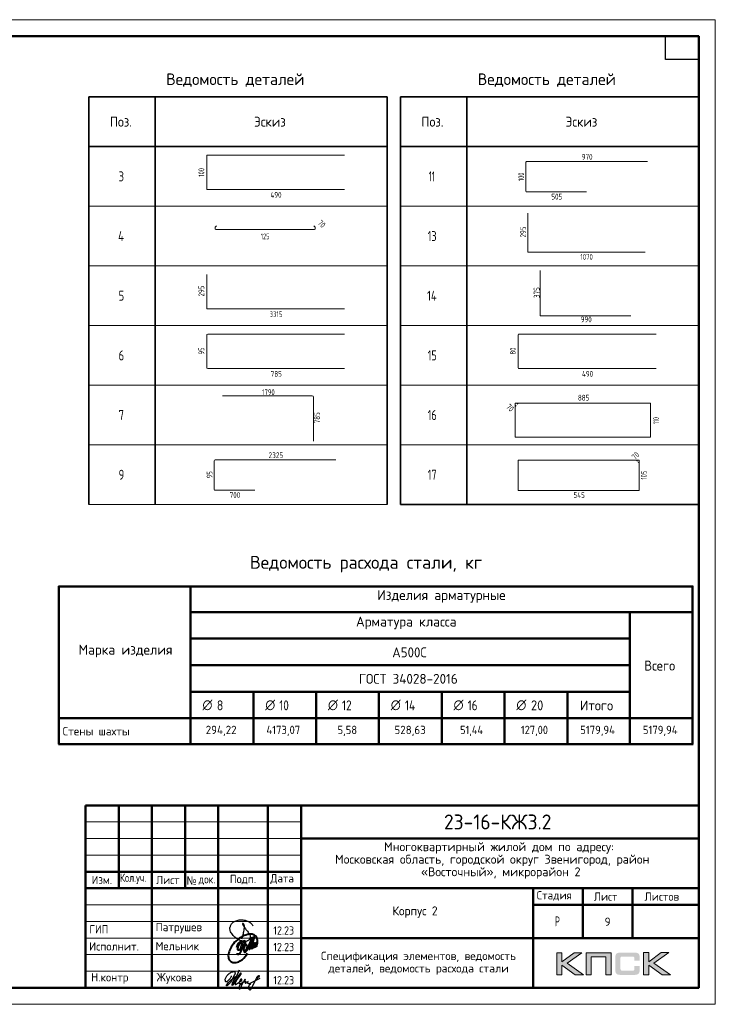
# Model space of a CAD drawing. Header units: millimetres. Extents: x -49773 to 2322955, y -3321 to 58485.
# Tile 102 of 256: x 471304 to 492293, y -1268 to 28432. Entities that reach past the tile are written whole.
import ezdxf

# ---------------------------------------------------------------- set-up
doc = ezdxf.new("R2010")
doc.units = ezdxf.units.MM
for name, color, linetype, lineweight in [('Standard', 7, 'Continuous', 25), ('Основная', 7, 'Continuous', 40), ('Стена наружная_ Сайдинг', 7, 'Continuous', 35), ('Экспликация_ описание', 7, 'Continuous', 13)]:
    doc.layers.add(name, color=color, linetype=linetype, lineweight=lineweight)
doc.styles.add('ISOCPEUR', font='txt')
doc.styles.add('Segoe UI Symbol', font='txt')

# ---------------------------------------------------------------- blocks, each defined once
blk = doc.blocks.new('яяя')
at = {"lineweight": 30}
for points in [[(345424, 110432), (345425, 110410), (345424, 110397), (345417, 110379), (345406, 110350), (345390, 110319), (345357, 110275), (345310, 110221), (345265, 110176), (345198, 110110), (345161, 110077), (345133, 110066), (345116, 110066), (345102, 110075), (345090, 110091), (345082, 110115), (345074, 110146), (345066, 110182), (345064, 110206), (345067, 110234), (345077, 110278), (345095, 110320), (345114, 110361), (345134, 110395), (345159, 110428), (345195, 110469), (345228, 110506), (345284, 110560), (345331, 110595), (345379, 110625), (345435, 110648), (345486, 110670), (345532, 110686), (345573, 110696), (345605, 110698), (345621, 110695), (345635, 110687), (345648, 110671), (345656, 110649), (345659, 110625), (345659, 110583), (345656, 110553), (345647, 110523), (345635, 110489), (345387, 110033), (345349, 109985), (345311, 109948), (345247, 109889), (345209, 109858), (345192, 109844), (345180, 109837), (345157, 109833), (345150, 109835), (345140, 109842), (345135, 109856), (345138, 109881), (345148, 109892), (345183, 109930), (345267, 110024), (345343, 110105), (345455, 110213), (345617, 110343), (345775, 110456), (345811, 110526), (345838, 110607), (345890, 110740), (345902, 110771), (345698, 110295), (345672, 110226), (345626, 110132), (345572, 110032), (345518, 109953), (345481, 109918), (345497, 110001), (345567, 110147), (345655, 110301), (345760, 110442)], [(345481, 109918), (345476, 109896), (345475, 109874), (345485, 109861), (345506, 109866), (345539, 109891), (345632, 109983), (345968, 110450), (346022, 110527), (346029, 110560), (346027, 110579), (346026, 110590), (346010, 110605), (345993, 110609), (345975, 110601), (345962, 110584), (345954, 110562), (345857, 110421), (345783, 110292), (345741, 110183), (345701, 110079), (345665, 109985), (345660, 109952), (345666, 109929), (345669, 109915), (345682, 109910), (345702, 109914), (345735, 109941), (345846, 110007), (346065, 110160), (346075, 110193), (346070, 110217), (346066, 110236), (346052, 110241), (346030, 110241), (346007, 110228), (345978, 110203), (345960, 110164), (345892, 110010), (345895, 109986), (345904, 109966), (345925, 109964), (345969, 109968), (346045, 110000), (346218, 110114), (346261, 110154), (346280, 110184), (346282, 110210), (346278, 110225), (346263, 110229), (346241, 110222), (346220, 110198), (346162, 110049), (345989, 109904), (345932, 109849), (345906, 109805), (345891, 109739), (345890, 109690), (345899, 109652), (345924, 109647), (345956, 109655), (345980, 109674), (346058, 109838), (346158, 110046), (346261, 110098), (346314, 110120), (346292, 110079), (346269, 110036), (346261, 110008), (346267, 109998), (346293, 109998), (346363, 110039), (346445, 110095), (346421, 110068), (346414, 110040), (346407, 110011), (346416, 109990), (346466, 109972), (346509, 109977), (346574, 109984), (347172, 110293)], [(346586, 109971), (346543, 109917), (346509, 109873), (346489, 109825), (346475, 109767), (346472, 109710), (346478, 109675), (346485, 109641), (346501, 109621), (346517, 109602), (346542, 109589), (346568, 109592), (346605, 109620), (346680, 109731), (346736, 109842), (346865, 110115), (346962, 110290), (346969, 110318), (346979, 110360), (347013, 110403), (347056, 110434), (347091, 110450), (347109, 110450), (347121, 110434), (347115, 110405), (347072, 110355), (347012, 110307), (346924, 110222)]]:
    blk.add_lwpolyline(points, dxfattribs=at)
blk = doc.blocks.new('Из_буфера32210')
at = {"color": 7, "lineweight": 25}
blk.add_lwpolyline([(357, 84), (386, 160), (399, 213), (405, 239), (412, 268), (420, 299), (427, 339), (434, 380), (437, 414), (438, 442), (436, 466), (430, 489), (425, 504), (417, 519), (409, 531), (405, 535), (403, 536), (400, 539), (394, 541), (387, 543), (383, 542), (379, 539), (377, 534), (377, 528), (379, 523), (438, 428), (470, 382), (484, 365), (504, 341), (528, 310), (551, 280), (562, 264), (575, 247), (582, 235), (589, 220), (599, 198), (606, 184), (610, 167), (611, 155), (612, 143), (611, 127), (609, 116), (603, 96), (596, 82), (588, 69), (579, 56), (563, 43), (551, 34), (539, 25), (524, 16), (511, 10), (494, 5), (481, 3), (456, 0), (432, 1), (415, 3), (396, 6), (375, 11), (355, 19), (336, 24), (310, 31), (293, 39), (269, 53), (243, 69), (223, 80), (202, 93), (180, 109), (152, 128), (126, 152), (98, 182), (77, 211), (52, 241), (32, 266), (20, 293), (8, 329), (3, 348), (1, 373), (0, 393), (1, 417), (6, 440), (13, 454), (20, 476), (26, 497), (38, 517), (47, 529), (60, 548), (75, 563), (95, 581), (115, 593), (135, 606), (161, 618), (187, 628), (213, 638), (251, 647), (282, 653), (319, 655), (353, 655), (384, 652), (418, 648), (460, 641), (503, 628), (544, 611), (579, 594), (611, 573), (639, 545), (666, 515), (679, 496), (694, 471)], dxfattribs=at)
blk = doc.blocks.new('Из_буфера5543')
at = {"layer": 'Основная'}
for points in [[(762, 497), (761, 475), (762, 458), (767, 452), (778, 451), (786, 456), (792, 470), (796, 479), (799, 485), (802, 495), (805, 507), (808, 516), (812, 533), (814, 535), (801, 505), (800, 490), (800, 477), (805, 470), (820, 476), (824, 483), (826, 494), (829, 504), (833, 526), (835, 530), (842, 548), (846, 564), (852, 580), (855, 593), (859, 605), (862, 610), (866, 617), (856, 574), (856, 555), (851, 540), (848, 519), (849, 504), (848, 495), (853, 493), (861, 496), (863, 501), (868, 518), (873, 541), (876, 550), (880, 574), (883, 591), (886, 612), (881, 686), (874, 707), (870, 726), (859, 756), (851, 767), (838, 790), (819, 809), (794, 828), (785, 830), (763, 839), (748, 848), (721, 853), (704, 855), (666, 856), (639, 856), (599, 849), (579, 842), (535, 829), (485, 816), (420, 783), (378, 759), (341, 732), (282, 688), (227, 640), (195, 610), (157, 566), (127, 518), (88, 464), (57, 403), (39, 361), (27, 325), (16, 296), (6, 253), (0, 203), (7, 156), (13, 124), (29, 84), (60, 48), (75, 35), (98, 20), (138, 4), (165, 0), (237, 4), (277, 13), (317, 25), (365, 46), (428, 93), (474, 130), (516, 180), (554, 236), (582, 281)], [(265, 457), (281, 514), (299, 558), (312, 579), (332, 604), (345, 612), (360, 622), (376, 623), (382, 623), (387, 620), (391, 616), (396, 603), (399, 595), (402, 580), (403, 561), (401, 532), (394, 489), (386, 464), (379, 450), (372, 431), (365, 419), (358, 406), (348, 395), (338, 381), (328, 373), (313, 368), (304, 368), (296, 375), (294, 382), (290, 395), (293, 410), (293, 423), (297, 453), (305, 480), (308, 489), (320, 515), (328, 532), (344, 563), (361, 581), (377, 600), (395, 620), (414, 636), (448, 646), (472, 651), (482, 649), (493, 639), (502, 619), (507, 608), (508, 574), (505, 541), (499, 519), (483, 494), (469, 476), (459, 470), (443, 469), (439, 469)], [(503, 678), (478, 638), (464, 604), (452, 565), (440, 538), (428, 496), (422, 475), (417, 459), (413, 438), (402, 411), (395, 387), (383, 357), (378, 335), (370, 322), (367, 317), (359, 302), (348, 280), (336, 260), (324, 251), (310, 240), (299, 237), (292, 237), (288, 239), (281, 248), (278, 254), (278, 272), (276, 276), (276, 280)], [(496, 377), (509, 373), (536, 381), (548, 392), (559, 405), (565, 424), (573, 446), (576, 461), (579, 481), (579, 496), (575, 512), (567, 526), (551, 531), (538, 533), (529, 527), (518, 519), (505, 506), (501, 498), (495, 491), (490, 482), (482, 466), (479, 458), (472, 435), (468, 429), (464, 416), (460, 401), (461, 392), (462, 373), (465, 356), (469, 345), (477, 337), (483, 324), (496, 316), (511, 315), (524, 318), (535, 326), (547, 340), (554, 347), (566, 364), (572, 374), (579, 385), (593, 419), (599, 436), (606, 452), (616, 479), (623, 504), (629, 521), (635, 533), (637, 542), (643, 556), (644, 557), (652, 576), (658, 592), (688, 673), (724, 750), (651, 489), (636, 412), (636, 406), (639, 402), (645, 401), (649, 402), (651, 406), (655, 416), (660, 420), (661, 427), (665, 436), (668, 446), (753, 720), (780, 779), (715, 511), (710, 476), (706, 424), (712, 420), (718, 419), (725, 426), (729, 430), (733, 436), (737, 445), (741, 458), (745, 471), (747, 484), (749, 488), (761, 511), (768, 534), (772, 548), (776, 561), (781, 570), (788, 582), (792, 587), (802, 594), (804, 592), (807, 589), (807, 579), (807, 575), (804, 562), (805, 556), (800, 541), (793, 526), (784, 512), (774, 498), (767, 491), (762, 486), (760, 488), (763, 507), (764, 513), (767, 525), (769, 537), (771, 545)]]:
    blk.add_lwpolyline(points, dxfattribs=at)

msp = doc.modelspace()

# ---------------------------------------------------------------- hatches: boundary and pattern name
h = msp.add_hatch(color=256)
h.paths.add_polyline_path([(488266.2, 288.6), (488038.7, 288.6), (487666.6, 8.6), (487666.6, 288.6), (487509, 288.6), (487509, -383.5), (487666.6, -383.5), (487666.6, -88.2), (488069.1, -383.5), (488320.8, -383.5), (487820.2, -28.1)])
h.paths.add_polyline_path([(488549, 162.1), (488994.3, 162.1), (488994.3, -383.5), (489150.5, -383.5), (489150.5, 288.6), (488983.9, 288.6), (488392.7, 288.6), (488392.7, 129.6), (488392.7, -383.5), (488549, -383.5)])
h.paths.add_polyline_path([(490288.7, 292.1), (490131.1, 292.1), (490131.1, -380.7), (490288.7, -380.7), (490288.7, -84.8), (490691.1, -380.7), (490942.8, -380.7), (490442.2, -24.6), (490888.2, 292.1), (490661.4, 292.1), (490288.7, 12)])
msp.add_hatch(color=256).paths.add_polyline_path([(489999.7, 217.4), (489997.6, 225), (489994.8, 231.2), (489991.4, 237.4), (489987.9, 243.7), (489984.5, 248.5), (489980.3, 253.4), (489976.2, 258.2), (489972, 262.3), (489966.5, 265.8), (489961, 269.9), (489954.7, 273.4), (489947.8, 276.2), (489940.9, 278.9), (489933.3, 281.7), (489925.7, 283.8), (489907.7, 287.2), (489888.3, 290), (489866.9, 291.4), (489843.4, 292.1), (489442.3, 292.1), (489418.8, 291.4), (489398.1, 290), (489378, 287.2), (489360.8, 283.8), (489352.5, 281), (489344.8, 278.9), (489337.9, 276.2), (489331.7, 272.7), (489325.5, 269.9), (489319.3, 265.8), (489314.4, 262.3), (489309.6, 258.2), (489305.4, 253.4), (489302, 248.5), (489297.8, 243.7), (489294.4, 237.4), (489291.6, 231.2), (489288.8, 224.3), (489286.1, 217.4), (489284, 209.8), (489280.5, 193.2), (489277.8, 175.2), (489275.7, 155.2), (489275.7, 133), (489275.7, -221), (489275.7, -243.1), (489277.8, -263.2), (489280.5, -281.8), (489284, -298.4), (489286.1, -306), (489288.8, -313), (489291.6, -319.9), (489294.4, -326.1), (489297.8, -331.6), (489302, -337.2), (489305.4, -342), (489309.6, -346.8), (489314.4, -351), (489320, -354.5), (489325.5, -357.9), (489331.7, -361.4), (489337.9, -364.8), (489345.5, -366.9), (489352.5, -369.7), (489360.8, -371.7), (489378, -375.9), (489398.1, -378), (489419.5, -380), (489442.3, -380.7), (489843.4, -380.7), (489866.9, -380), (489888.3, -378.7), (489907.7, -375.9), (489925, -372.4), (489933.3, -369.7), (489940.9, -367.6), (489947.8, -364.8), (489954.7, -361.4), (489961, -358.6), (489966.5, -354.5), (489972, -351), (489976.2, -346.8), (489980.3, -342.7), (489984.5, -337.2), (489987.9, -332.3), (489991.4, -326.1), (489994.8, -319.9), (489997.6, -313.7), (489999.7, -306), (490002.4, -298.4), (490005.9, -281.8), (490008.7, -263.9), (490010, -243.1), (490010.7, -221), (490010.7, -109.7), (489853.8, -109.7), (489853.8, -200.3), (489853.8, -206.5), (489853.1, -212.7), (489851.7, -218.2), (489850.3, -223.8), (489848.2, -228.6), (489846.2, -232.8), (489843.4, -236.9), (489839.9, -240.4), (489836.5, -243.8), (489832.3, -246.6), (489827.5, -248.7), (489822.7, -250.7), (489817.8, -252.1), (489811.6, -252.8), (489805.4, -253.5), (489799.1, -254.2), (489475.5, -254.2), (489470, -253.5), (489465.2, -252.8), (489461, -250.7), (489456.9, -248.7), (489452.7, -245.9), (489449.3, -243.1), (489445.8, -239.7), (489443, -235.5), (489440.3, -231.4), (489438.2, -227.2), (489436.1, -222.4), (489434.7, -217.5), (489432.7, -207.9), (489432, -198.2), (489432, 124.7), (489432, 130.3), (489432.7, 135.8), (489434, 140.6), (489435.4, 145.5), (489436.8, 149.6), (489438.9, 153.1), (489441.7, 156.5), (489444.4, 160), (489447.9, 162.8), (489451.3, 165.5), (489455.5, 167.6), (489459.6, 169), (489464.5, 170.4), (489469.3, 171.1), (489474.8, 171.8), (489480.4, 171.8), (489799.1, 171.8), (489805.4, 171.8), (489811.6, 171.1), (489817.1, 169.7), (489822, 168.3), (489826.8, 166.2), (489831.6, 164.2), (489835.8, 160.7), (489839.3, 157.9), (489842.7, 153.8), (489845.5, 149.6), (489848.2, 145.5), (489850.3, 140.6), (489851.7, 135.8), (489853.1, 130.3), (489853.8, 124), (489853.8, 117.8), (489853.8, 43.8), (490010.7, 43.8), (490010.7, 133), (490010, 155.2), (490008.7, 175.2), (490005.9, 193.2), (490001.7, 209.8)])

# ---------------------------------------------------------------- linework, layer by layer
at = {"lineweight": 0}
for points in [[(487509, -383.5), (487509, 288.6), (487666.6, 288.6), (487666.6, 8.6), (488038.7, 288.6), (488266.2, 288.6), (487820.2, -28.1), (488320.8, -383.5), (488069.1, -383.5), (487666.6, -88.2), (487666.6, -383.5), (487509, -383.5)], [(488549, -383.5), (488549, 162.1), (488994.3, 162.1), (488994.3, -383.5), (489150.5, -383.5), (489150.5, 288.6), (488983.9, 288.6), (488392.7, 288.6), (488392.7, 129.6), (488392.7, -383.5), (488549, -383.5)], [(490131.1, -380.7), (490131.1, 292.1), (490288.7, 292.1), (490288.7, 12), (490661.4, 292.1), (490888.2, 292.1), (490442.2, -24.6), (490942.8, -380.7), (490691.1, -380.7), (490288.7, -84.8), (490288.7, -380.7), (490131.1, -380.7)]]:
    msp.add_lwpolyline(points, close=True, dxfattribs=at)
at = {"layer": 'Standard', "color": 7, "linetype": 'Continuous', "lineweight": 35, "transparency": 33554687}
for p, q in [((473393.2, 26105), (482393.2, 26105)), ((473393.2, 24605), (473393.2, 26105)), ((473393.2, 26105), (473393.2, 22805)), ((475393.2, 24605), (475393.2, 26105)), ((475393.2, 26105), (475393.2, 22805)), ((482393.2, 24605), (482393.2, 26105)), ((482393.2, 26105), (482393.2, 22805)), ((482793.2, 26105), (491793.2, 26105)), ((482793.2, 24605), (482793.2, 26105)), ((484793.2, 24605), (484793.2, 26105)), ((491793.2, 24605), (491793.2, 26105)), ((482393.2, 24605), (473393.2, 24605)), ((491793.2, 24605), (482793.2, 24605)), ((482793.2, 24605), (482793.2, 21305)), ((484793.2, 24605), (484793.2, 21305)), ((491793.2, 24605), (491793.2, 21305)), ((473393.2, 24305), (473393.2, 21005)), ((475393.2, 24305), (475393.2, 21005)), ((482393.2, 24305), (482393.2, 21005)), ((473393.2, 22505), (473393.2, 19205)), ((475393.2, 22505), (475393.2, 19205)), ((482393.2, 22505), (482393.2, 19205)), ((482793.2, 22505), (482793.2, 19205)), ((484793.2, 22505), (484793.2, 19205)), ((491793.2, 22505), (491793.2, 19205)), ((473393.2, 20705), (473393.2, 17405)), ((475393.2, 20705), (475393.2, 17405)), ((482393.2, 20705), (482393.2, 17405)), ((482793.2, 20705), (482793.2, 17405)), ((484793.2, 20705), (484793.2, 17405)), ((491793.2, 20705), (491793.2, 17405)), ((473393.2, 18905), (473393.2, 15605)), ((475393.2, 18905), (475393.2, 15605)), ((482393.2, 18905), (482393.2, 15605)), ((482793.2, 18905), (482793.2, 15605)), ((484793.2, 18905), (484793.2, 15605)), ((491793.2, 18905), (491793.2, 15605)), ((482793.2, 17105), (482793.2, 13805)), ((484793.2, 17105), (484793.2, 13805)), ((491793.2, 17105), (491793.2, 13805)), ((473393.2, 15605), (473393.2, 13805)), ((475393.2, 15605), (475393.2, 13805)), ((482393.2, 15605), (482393.2, 13805)), ((482793.2, 13805), (491793.2, 13805))]:
    msp.add_line(p, q, dxfattribs=at)
at = {"layer": 'Standard', "color": 7, "linetype": 'Continuous', "lineweight": 13, "transparency": 33554687}
for p, q in [((482793.2, 24605), (491793.2, 24605)), ((482793.2, 24605), (491793.2, 24605)), ((473393.2, 22805), (482393.2, 22805)), ((482793.2, 22805), (491793.2, 22805)), ((473393.2, 21005), (482393.2, 21005)), ((482793.2, 21005), (491793.2, 21005)), ((473393.2, 19205), (482393.2, 19205)), ((482793.2, 19205), (491793.2, 19205)), ((473393.2, 17405), (482393.2, 17405)), ((482793.2, 17405), (491793.2, 17405)), ((473393.2, 15605), (482393.2, 15605)), ((482793.2, 15605), (491793.2, 15605)), ((473393.2, 13805), (482393.2, 13805)), ((482793.2, 13805), (491793.2, 13805))]:
    msp.add_line(p, q, dxfattribs=at)
at = {"layer": 'Standard', "color": 4, "linetype": 'Continuous', "lineweight": 18, "transparency": 33554687}
for p, q in [((476946.2, 23328.4), (476946.2, 24329.8)), ((476965.4, 24348.9), (481104.7, 24348.9)), ((481104.7, 23309.3), (476965.4, 23309.3)), ((486632.9, 21434.1), (486632.9, 22599.7)), ((490178.7, 21417.8), (486649.2, 21417.8)), ((487010.4, 19509.8), (487010.4, 20866.5)), ((476946.2, 19728.4), (476946.2, 20748.9)), ((481104.7, 19709.3), (476965.4, 19709.3)), ((489749.1, 19497.2), (487023, 19497.2)), ((486346.2, 17928.5), (486346.2, 18929.8)), ((486365.4, 18948.9), (490504.7, 18948.9)), ((490504.7, 17909.3), (486365.4, 17909.3))]:
    msp.add_line(p, q, dxfattribs=at)
at = {"layer": 'Standard', "color": 34, "linetype": 'Continuous', "lineweight": 18, "transparency": 33554687}
for p, q in [((486575.5, 23256.3), (486575.5, 24132.9)), ((486595.8, 24153.2), (490243.9, 24153.2)), ((488409.7, 23236.1), (486595.8, 23236.1))]:
    msp.add_line(p, q, dxfattribs=at)
at = {"layer": 'Standard', "color": 40, "linetype": 'Continuous', "lineweight": 18, "transparency": 33554687}
for p, q in [((477201.7, 22120), (477201.7, 22165.3)), ((477206.4, 22176.6), (477245.3, 22215.5)), ((480203.3, 22104), (477217.7, 22104)), ((480175.7, 22215.5), (480214.6, 22176.6)), ((480219.3, 22165.3), (480219.3, 22120)), ((486251.1, 16815.7), (486251.1, 16851.3)), ((486251.1, 15857.7), (486251.1, 16851.3)), ((486285.4, 16776.2), (486254.8, 16806.8)), ((486263.7, 16863.9), (490323, 16863.9)), ((486263.7, 16863.9), (486299.3, 16863.9)), ((486308.2, 16860.2), (486338.8, 16829.6)), ((490338.7, 16848.2), (490338.7, 15857.7)), ((490323, 15842), (486266.8, 15842)), ((486356.6, 15147.2), (489985.9, 15147.2)), ((489955.4, 15147.2), (489985.9, 15147.2)), ((486343.1, 14247.3), (486343.1, 15133.8)), ((489921.7, 15117.9), (489947.8, 15144.1)), ((489993.5, 15098.4), (489967.3, 15072.3)), ((489996.6, 15136.5), (489996.6, 14247.3)), ((489996.6, 15136.5), (489996.6, 15106)), ((489983.2, 14233.9), (486356.6, 14233.9))]:
    msp.add_line(p, q, dxfattribs=at)
at = {"layer": 'Standard', "color": 5, "linetype": 'Continuous', "lineweight": 18, "true_color": 0x1c1cff, "transparency": 33554687}
for p, q in [((476946.2, 17939.9), (476946.2, 18918.3)), ((476976.9, 18948.9), (481104.7, 18948.9)), ((481104.7, 17909.3), (476976.9, 17909.3))]:
    msp.add_line(p, q, dxfattribs=at)
at = {"layer": 'Standard', "color": 33, "linetype": 'Continuous', "lineweight": 18, "true_color": 0xf0a546, "transparency": 33554687}
for p, q in [((477426.6, 17088.9), (480133, 17088.9)), ((480173.5, 17048.4), (480173.5, 15715.5))]:
    msp.add_line(p, q, dxfattribs=at)
at = {"layer": 'Standard', "color": 211, "linetype": 'Continuous', "lineweight": 18, "true_color": 0xff54ff, "transparency": 33554687}
for p, q in [((477199.2, 15153.2), (480843.9, 15153.2)), ((477175.5, 14259.7), (477175.5, 15129.5)), ((478398.3, 14236.1), (477199.2, 14236.1))]:
    msp.add_line(p, q, dxfattribs=at)
at = {"layer": 'Standard', "color": 7, "linetype": 'Continuous', "lineweight": 13, "transparency": 33554687}
msp.add_lwpolyline([(450293.2, -1268.3), (492293.2, -1268.3), (492293.2, 28431.7), (450293.2, 28431.7), (450293.2, -1268.3)], close=True, dxfattribs=at)
at = {"layer": 'Standard', "color": 7, "linetype": 'Continuous', "lineweight": 50, "transparency": 33554687}
msp.add_lwpolyline([(452293.2, 27931.7), (491793.2, 27931.7), (491793.2, -768.3), (452293.2, -768.3), (452293.2, 27931.7)], close=True, dxfattribs=at)
at = {"layer": 'Standard', "color": 7, "linetype": 'Continuous', "lineweight": 25, "transparency": 33554687}
msp.add_lwpolyline([(491793.2, 27931.7), (491793.2, 27231.7), (490793.2, 27231.7), (490793.2, 27931.7), (491793.2, 27931.7)], close=True, dxfattribs=at)
at = {"layer": 'Standard', "color": 4, "linetype": 'Continuous', "lineweight": 18, "transparency": 33554687}
for centre, radius, start, end in [((476965.4, 24329.8), 19.1, 90, 180), ((476965.4, 23328.4), 19.1, 180, 270), ((486649.2, 21434.1), 16.3, 180, 270), ((476965.4, 19728.4), 19.1, 180, 270), ((487023, 19509.8), 12.6, 180, 270), ((486365.4, 18929.8), 19.1, 90, 180), ((486365.4, 17928.5), 19.1, 180, 270)]:
    msp.add_arc(centre, radius, start, end, dxfattribs=at)
at = {"layer": 'Standard', "color": 34, "linetype": 'Continuous', "lineweight": 18, "transparency": 33554687}
for centre, start, end in [((486595.8, 24132.9), 90, 180), ((486595.8, 23256.3), 180, 270)]:
    msp.add_arc(centre, 20.3, start, end, dxfattribs=at)
at = {"layer": 'Standard', "color": 40, "linetype": 'Continuous', "lineweight": 18, "transparency": 33554687}
for centre, radius, start, end in [((477217.7, 22165.3), 16, 135, 180), ((477217.7, 22120), 16, 180, 270), ((480203.3, 22120), 16, 270, 0), ((480203.3, 22165.3), 16, 0, 45), ((486263.7, 16851.3), 12.6, 90, 180), ((486263.7, 16851.3), 12.6, 90, 180), ((486263.7, 16815.7), 12.6, 180, 225), ((486299.3, 16851.3), 12.6, 45, 90), ((490323, 16848.2), 15.7, 0, 90), ((486266.8, 15857.7), 15.7, 180, 270), ((490323, 15857.7), 15.7, 270, 0), ((486356.6, 15133.8), 13.5, 90, 180), ((489955.4, 15136.5), 10.8, 90, 135), ((489985.9, 15136.5), 10.8, 0, 90), ((489985.9, 15136.5), 10.8, 0, 90), ((489985.9, 15106), 10.8, 315, 0), ((486356.6, 14247.3), 13.5, 180, 270), ((489983.2, 14247.3), 13.5, 270, 0)]:
    msp.add_arc(centre, radius, start, end, dxfattribs=at)
at = {"layer": 'Standard', "color": 5, "linetype": 'Continuous', "lineweight": 18, "true_color": 0x1c1cff, "transparency": 33554687}
for centre, start, end in [((476976.9, 18918.3), 90, 180), ((476976.9, 17939.9), 180, 270)]:
    msp.add_arc(centre, 30.6, start, end, dxfattribs=at)
at = {"layer": 'Standard', "color": 33, "linetype": 'Continuous', "lineweight": 18, "true_color": 0xf0a546, "transparency": 33554687}
msp.add_arc((480133, 17048.4), 40.5, 0, 90, dxfattribs=at)
at = {"layer": 'Standard', "color": 211, "linetype": 'Continuous', "lineweight": 18, "true_color": 0xff54ff, "transparency": 33554687}
for centre, start, end in [((477199.2, 15129.5), 90, 180), ((477199.2, 14259.7), 180, 270)]:
    msp.add_arc(centre, 23.6, start, end, dxfattribs=at)
at = {"layer": 'Стена наружная_ Сайдинг', "color": 7, "linetype": 'Continuous', "lineweight": 50, "transparency": 33554687}
for p, q in [((473293.1, 4731.7), (491793.2, 4731.7)), ((473293.1, -768.3), (473293.1, 4731.7)), ((477293.2, -768.3), (477293.2, 4731.7)), ((491793.2, 4731.7), (491793.2, -768.3)), ((479793.2, 3731.7), (491793.2, 3731.7)), ((479793.2, 2731.7), (473293.1, 2731.7)), ((473293.1, 2231.7), (479793.2, 2231.7)), ((479793.2, 2231.7), (491793.2, 2231.7)), ((486793.2, 1731.7), (491793.2, 1731.7)), ((479793.2, 731.7), (491793.2, 731.7)), ((473293.1, -768.3), (491793.2, -768.3))]:
    msp.add_line(p, q, dxfattribs=at)
at = {"layer": 'Стена наружная_ Сайдинг', "color": 7, "linetype": 'Continuous', "lineweight": 13, "transparency": 33554687}
for p, q in [((473293.1, 4231.7), (479793.2, 4231.7)), ((473293.1, 3731.7), (479793.2, 3731.7)), ((473293.1, 3231.7), (479793.2, 3231.7)), ((473293.1, 1731.7), (479793.2, 1731.7)), ((473293.1, 1231.7), (479793.2, 1231.7)), ((473293.1, 731.7), (479793.2, 731.7)), ((473293.1, 231.7), (479793.2, 231.7)), ((473293.1, -268.3), (479793.2, -268.3))]:
    msp.add_line(p, q, dxfattribs=at)
at = {"layer": 'Стена наружная_ Сайдинг', "color": 7, "linetype": 'Continuous', "lineweight": 50, "transparency": 33554687}
for points in [[(474293.1, 4731.7), (474293.1, 3481.7), (474293.1, 2231.7)], [(475293.1, 4731.7), (475293.1, 1981.7), (475293.1, -768.3)], [(476293.2, 4731.7), (476293.2, 3481.7), (476293.2, 2231.7)], [(478793.2, 4731.7), (478793.2, 1981.7), (478793.2, -768.3)], [(479793.2, 4731.7), (479793.2, 1981.7), (479793.2, -768.3)], [(486793.2, -768.3), (486793.2, 731.7), (486793.2, 2231.7)], [(488293.2, 731.7), (488293.2, 1481.7), (488293.2, 2231.7)], [(489793.2, 2231.7), (489793.2, 1481.7), (489793.2, 731.7)]]:
    msp.add_lwpolyline(points, dxfattribs=at)
at = {"layer": 'Экспликация_ описание', "color": 7, "linetype": 'Continuous', "lineweight": 50, "transparency": 33554687}
for p, q in [((472474.9, 11339.4), (491621.7, 11339.4)), ((472483.7, 11348.2), (472483.7, 6574.7)), ((476461.7, 11361.4), (476461.7, 10548.2)), ((476461.7, 11361.4), (476461.7, 7348.2)), ((491608.4, 11348.2), (491608.4, 6574.7)), ((476448.5, 10561.4), (489722.8, 10561.4)), ((476448.5, 10561.4), (491595.2, 10561.4)), ((476461.7, 10574.7), (476461.7, 9748.2)), ((489705.2, 10561.4), (491595.2, 10561.4)), ((489718.4, 10574.7), (489718.4, 7348.2)), ((476448.5, 9761.5), (489722.8, 9761.5)), ((476448.5, 8161.5), (478360.6, 8161.5)), ((476461.7, 8174.7), (476461.7, 7348.2)), ((478342.9, 8161.5), (480255, 8161.5)), ((478356.2, 8174.7), (478356.2, 7348.2)), ((480237.4, 8161.5), (482149.5, 8161.5)), ((480250.6, 8174.7), (480250.6, 7348.2)), ((482131.8, 8161.5), (484043.9, 8161.5)), ((482145.1, 8174.7), (482145.1, 7348.2)), ((484026.3, 8161.5), (485938.4, 8161.5)), ((484039.5, 8174.7), (484039.5, 7348.2)), ((485920.8, 8161.5), (487832.9, 8161.5)), ((485934, 8174.7), (485934, 7348.2)), ((476474.9, 7361.5), (472461.7, 7361.5)), ((476448.5, 7361.5), (478356.2, 7361.5)), ((476448.5, 7361.5), (478360.6, 7361.5)), ((476461.7, 7374.7), (476461.7, 6561.4)), ((476461.7, 7365.9), (476461.7, 6561.4)), ((478342.9, 7361.5), (480250.6, 7361.5)), ((478342.9, 7361.5), (480255, 7361.5)), ((478356.2, 7374.7), (478356.2, 6561.4)), ((480237.4, 7361.5), (482145.1, 7361.5)), ((480237.4, 7361.5), (482149.5, 7361.5)), ((480250.6, 7374.7), (480250.6, 6561.4)), ((482131.8, 7361.5), (484039.5, 7361.5)), ((482131.8, 7361.5), (484043.9, 7361.5)), ((482145.1, 7374.7), (482145.1, 6561.4)), ((484026.3, 7361.5), (485934, 7361.5)), ((484026.3, 7361.5), (485938.4, 7361.5)), ((484039.5, 7374.7), (484039.5, 6561.4)), ((485920.8, 7361.5), (487828.4, 7361.5)), ((485920.8, 7361.5), (487832.9, 7361.5)), ((485934, 7374.7), (485934, 6561.4)), ((487815.2, 7361.5), (489718.4, 7361.5)), ((487828.4, 7374.7), (487828.4, 6561.4)), ((489705.2, 7361.5), (491608.4, 7361.5)), ((489705.2, 7361.5), (491595.2, 7361.5)), ((489718.4, 7374.7), (489718.4, 6561.4)), ((472474.9, 6583.5), (491621.7, 6583.5))]:
    msp.add_line(p, q, dxfattribs=at)
at = {"layer": 'Экспликация_ описание', "color": 7, "linetype": 'Continuous', "lineweight": 25, "transparency": 33554687}
for p, q in [((491595.2, 11361.4), (491595.2, 10548.2)), ((491595.2, 10574.7), (491595.2, 7348.2))]:
    msp.add_line(p, q, dxfattribs=at)
at = {"layer": 'Экспликация_ описание', "color": 7, "linetype": 'Continuous', "lineweight": 35, "transparency": 33554687}
for p, q in [((489718.4, 10574.7), (489718.4, 9748.2)), ((478356.2, 8174.7), (478356.2, 7348.2)), ((480250.6, 8174.7), (480250.6, 7348.2)), ((482145.1, 8174.7), (482145.1, 7348.2)), ((484039.5, 8174.7), (484039.5, 7348.2)), ((485934, 8174.7), (485934, 7348.2)), ((487828.4, 8174.7), (487828.4, 7348.2)), ((476474.9, 7361.5), (472461.7, 7361.5))]:
    msp.add_line(p, q, dxfattribs=at)
at = {"layer": 'Экспликация_ описание', "color": 7, "linetype": 'Continuous', "lineweight": 50, "transparency": 33554687}
for points in [[(476461.7, 9761.5), (476461.7, 8961.5), (489718.4, 8961.5), (489718.4, 9761.5), (476461.7, 9761.5)], [(476461.7, 8961.5), (476461.7, 8161.5), (489718.4, 8161.5), (489718.4, 8961.5), (476461.7, 8961.5)], [(487828.4, 8161.5), (487828.4, 7361.5), (489718.4, 7361.5), (489718.4, 8161.5), (487828.4, 8161.5)]]:
    msp.add_lwpolyline(points, dxfattribs=at)

# ---------------------------------------------------------------- block references
at = {"color": 1, "ltscale": 100}
msp.add_blockref('Из_буфера32210', (477648.2, 625.4), dxfattribs=at)
at = {"color": 2, "lineweight": 60, "xscale": 0.5, "yscale": 0.5, "zscale": 0.5}
msp.add_blockref('яяя', (304972.4, -55626.9), dxfattribs=at)
at = {"layer": 'Основная'}
msp.add_blockref('Из_буфера5543', (477595.6, -7.2), dxfattribs=at)

# ---------------------------------------------------------------- texts
at = {"layer": 'Standard', "color": 7, "linetype": 'Continuous', "lineweight": 35, "transparency": 33554687, "char_height": 350, "width": 4509.794, "attachment_point": 7, "style": 'ISOCPEUR'}
for insert in [(475723.2, 26405), (485123.2, 26405)]:
    msp.add_mtext('\\W0.98;Ведомость деталей', dxfattribs=dict(at, insert=insert))
at = {"layer": 'Standard', "color": 7, "linetype": 'Continuous', "lineweight": 25, "transparency": 33554687, "attachment_point": 7}
for s, insert, char_height, width, style in [('\\W0.92;Поз.', (474025.7, 25205), 300, 872.987, 'ISOCPEUR'), ('\\W0.94;Эскиз', (478375.7, 25205), 300, 1176.119, 'ISOCPEUR'), ('\\W0.92;Поз.', (483425.7, 25205), 300, 872.987, 'ISOCPEUR'), ('\\W0.94;Эскиз', (487775.7, 25205), 300, 1176.119, 'ISOCPEUR'), ('\\W0.78;3', (474288.2, 23555), 300, 326.407, 'ISOCPEUR'), ('\\W0.63;11', (483643.2, 23555), 300, 393.75, 'ISOCPEUR'), ('\\W0.80;4', (474273.2, 21755), 300, 359.839, 'ISOCPEUR'), ('\\W0.75;13', (483613.2, 21755), 300, 472.289, 'ISOCPEUR'), ('\\W0.78;5', (474288.2, 19955), 300, 326.407, 'ISOCPEUR'), ('\\W0.76;14', (483598.2, 19955), 300, 504.551, 'ISOCPEUR'), ('\\W0.78;6', (474288.2, 18155), 300, 326.407, 'ISOCPEUR'), ('\\W0.75;15', (483613.2, 18155), 300, 472.289, 'ISOCPEUR'), ('\\W0.78;7', (474288.2, 16355), 300, 326.407, 'ISOCPEUR'), ('\\W0.75;16', (483613.2, 16355), 300, 472.289, 'ISOCPEUR'), ('\\W0.78;9', (474288.2, 14555), 300, 326.407, 'ISOCPEUR'), ('\\W0.75;17', (483613.2, 14555), 300, 472.289, 'ISOCPEUR'), ('\\W0.99;Многоквартирный жилой дом по адресу: ', (482296.7, 3276.7), 270, 7123.089, 'ISOCPEUR'), ('\\W0.99;Московская область, городской округ Звенигород, район ', (480818.4, 2898.7), 270, 10078.117, 'ISOCPEUR'), ('\\W0.99;«Восточный», микрорайон 2', (483410.4, 2520.7), 270, 4896.236, 'ISOCPEUR'), ('\\W0.93;Изм.', (473474.4, 2356.4), 250, 752.897, 'ISOCPEUR'), ('\\W0.79;Кол.уч.', (474329.8, 2356.4), 250, 973.657, 'ISOCPEUR'), ('\\W0.94;Лист', (475418.1, 2356.4), 250, 866.919, 'ISOCPEUR'), ('\\W0.91;№', (476338.6, 2339.1), 250, 477.949, 'Segoe UI Symbol'), ('\\W0.84;док.', (476702.8, 2339.1), 250, 649.802, 'ISOCPEUR'), ('\\W0.94;Подп.', (477643.2, 2346), 250, 916.954, 'ISOCPEUR'), ('\\W0.94;Дата', (478870.4, 2356.4), 250, 967.736, 'ISOCPEUR'), ('\\W0.96;Стадия', (486903.3, 1856.4), 250, 1243.904, 'ISOCPEUR'), ('\\W0.94;Лист', (488630.9, 1856.4), 250, 866.919, 'ISOCPEUR'), ('\\W0.96;Листов', (490156.8, 1856.4), 250, 1218.997, 'ISOCPEUR'), ('\\W0.96;Корпус 2', (482550.7, 1341.7), 270, 1614.451, 'ISOCPEUR'), ('\\W0.62;Р', (487450.9, 1081.7), 300, 276.791, 'ISOCPEUR'), ('\\W0.92;ГИП', (473403.9, 869.2), 250, 689.612, 'ISOCPEUR'), ('\\W0.97;Патрушев', (475404, 869.2), 250, 1670.192, 'ISOCPEUR'), ('\\W0.88;12.23', (478956.2, 833), 250, 834.251, 'ISOCPEUR'), ('\\W0.97;Исполнит.', (473398.3, 353.4), 250, 1645.076, 'ISOCPEUR'), ('\\W0.96;Мельник', (475404, 363), 250, 1394.321, 'ISOCPEUR'), ('\\W0.88;12.23', (478956.2, 333), 250, 834.251, 'ISOCPEUR'), ('\\W0.96;Н.контр', (473460.8, -646.6), 250, 1319.134, 'ISOCPEUR'), ('\\W0.96;Жукова', (475435.6, -646.6), 250, 1269.071, 'ISOCPEUR'), ('\\W0.88;12.23', (478956.2, -667), 250, 834.251, 'ISOCPEUR')]:
    msp.add_mtext(s, dxfattribs=dict(at, insert=insert, char_height=char_height, width=width, style=style))
at = {"layer": 'Standard', "color": 7, "linetype": 'Continuous', "lineweight": 18, "transparency": 33554687, "char_height": 175, "attachment_point": 7, "style": 'ISOCPEUR'}
for s, insert, width in [('\\W0.73;970', (488262.7, 24207.5), 357.631), ('\\W0.73;490', (478871.5, 23061), 371.925), ('\\W0.73;505', (487345.6, 23006.7), 357.624), ('\\W0.66;125', (478577.5, 21806.5), 323.63), ('\\W0.69;1070', (488223.8, 21193.2), 424.405), ('\\W0.69;3315', (478843.5, 19461), 424.391), ('\\W0.73;990', (488232.8, 19303.8), 357.624), ('\\W0.73;785', (478878.5, 17661), 357.624), ('\\W0.73;490', (488271.5, 17661), 371.911), ('\\W0.69;1790', (478618.1, 17107.6), 424.398), ('\\W0.73;885', (488147.9, 16941.7), 357.631), ('\\W0.75;2325', (478813.7, 15207.5), 456.975), ('\\W0.73;700', (477639.9, 14006.7), 357.624), ('\\W0.73;545', (488015.9, 14005.1), 371.911)]:
    msp.add_mtext(s, dxfattribs=dict(at, insert=insert, width=width))
for s, insert, width, rotation in [('\\W0.66;100', (476873, 23696.1), 323.63, 90), ('\\W0.66;100', (486521.2, 23561.6), 323.644, 90), ('\\W0.70;70', (480281.9, 22282.6), 257.045, 315), ('\\W0.73;295', (486583.3, 21861.7), 357.624, 90), ('\\W0.73;295', (476873, 20082.1), 357.624, 90), ('\\W0.73;375', (486992, 20034.9), 357.624, 90), ('\\W0.70;95', (476873, 18331.1), 257.045, 90), ('\\W0.70;80', (486273, 18331.1), 257.045, 90), ('\\W0.70;70', (485967.5, 16736.7), 257.04, 315), ('\\W0.73;785', (480367.2, 16255.2), 357.624, 90), ('\\W0.59;110', (490591.5, 16234), 289.643, 90), ('\\W0.70;70', (489874.1, 15146.4), 257.045, 45), ('\\W0.70;95', (477121.2, 14596.6), 257.045, 90), ('\\W0.66;105', (490225.4, 14557.6), 323.63, 90)]:
    msp.add_mtext(s, dxfattribs=dict(at, insert=insert, width=width, rotation=rotation))
at = {"layer": 'Standard', "color": 7, "linetype": 'Continuous', "lineweight": 50, "transparency": 33554687, "insert": (484105.7, 4006.7), "char_height": 450, "width": 3586.382, "attachment_point": 7, "style": 'ISOCPEUR'}
msp.add_mtext('\\W0.95;23-16-КЖ3.2', dxfattribs=at)
at = {"layer": 'Standard', "color": 7, "linetype": 'Continuous', "lineweight": 13, "transparency": 33554687, "insert": (489043.2, 1221.7), "char_height": 250, "width": 272.222, "attachment_point": 5, "style": 'ISOCPEUR'}
msp.add_mtext('\\A1;{\\fISOCPEUR|i0|b0;\\H250.000000;\\W1.000000;\\C7;9}\\P', dxfattribs=at)
at = {"layer": 'Standard', "color": 7, "linetype": 'Continuous', "lineweight": 25, "transparency": 33554687, "insert": (483336.4, 318), "char_height": 250, "width": 5979.375, "attachment_point": 2, "line_spacing_factor": 0.903614}
msp.add_mtext('\\A1;{\\fISOCPEUR|i0|b0;\\H250.000000;\\W1.000000;\\C7;Спецификация элементов, ведомость}\\P{\\fISOCPEUR|i0|b0;\\H250.000000;\\W1.000000;\\C7;деталей, ведомость расхода стали}\\P', dxfattribs=at)
at = {"layer": 'Экспликация_ описание', "color": 7, "linetype": 'Continuous', "lineweight": 35, "transparency": 33554687, "insert": (478252.6, 11761.8), "char_height": 390.977, "width": 7559.888, "attachment_point": 7, "style": 'ISOCPEUR'}
msp.add_mtext('\\W0.99;Ведомость расхода стали, кг', dxfattribs=at)
at = {"layer": 'Экспликация_ описание', "color": 7, "linetype": 'Continuous', "lineweight": 25, "transparency": 33554687, "attachment_point": 7, "style": 'ISOCPEUR'}
for s, insert, char_height, width in [('\\W0.98;Изделия арматурные', (482093.4, 10845.8), 298.977, 4076.291), ('\\W0.98;Арматура класса', (481450.8, 10045.7), 298.977, 3464.093), ('\\W0.98;Марка изделия', (473078.9, 9197.4), 298.977, 2939.955), ('\\W0.95;А500С', (482545.5, 9197.4), 298.977, 1247.223), ('\\W0.95;Всего', (490147.8, 8798.6), 298.977, 1187.201), ('\\W0.96;ГОСТ 34028-2016', (481537.1, 8399.8), 298.977, 3281.237), ('\\W0.82;∅', (476820.3, 7599.7), 298.98, 391.309), ('\\W0.87; 8', (477087, 7599.7), 298.98, 518.083), ('\\W0.82;∅', (478715.2, 7599.7), 298.98, 391.3), ('\\W0.82; 10', (478979.3, 7599.7), 298.98, 660.333), ('\\W0.82;∅', (480607.5, 7599.7), 298.98, 391.317), ('\\W0.82; 12', (480874.2, 7599.7), 298.98, 660.333), ('\\W0.82;∅', (482502.3, 7599.7), 298.98, 391.3), ('\\W0.83; 14', (482769, 7599.7), 298.98, 691.485), ('\\W0.82;∅', (484397.2, 7599.7), 298.98, 391.309), ('\\W0.82; 16', (484663.9, 7599.7), 298.98, 660.333), ('\\W0.82;∅', (486292, 7599.7), 298.98, 391.317), ('\\W0.91; 20', (486558.7, 7599.7), 298.98, 733.517), ('\\W0.95;Итого', (488212.3, 7597.2), 298.977, 1277.367), ('\\W0.98;Стены шахты', (472599.4, 6842.8), 252.977, 2272.892), ('\\W0.95;294,22', (476916.9, 6822.5), 252.977, 1118.841), ('\\W0.92;4173,07', (478748.2, 6822.5), 252.977, 1241.006), ('\\W0.92;5,58', (480892, 6822.5), 252.977, 736.148), ('\\W0.95;528,63', (482611.6, 6822.5), 252.977, 1093.334), ('\\W0.89;51,44', (484592.8, 6822.5), 252.977, 908.665), ('\\W0.90;127,00', (486426.6, 6822.5), 252.977, 1036.66), ('\\W0.92;5179,94', (488217.3, 6822.5), 252.977, 1241.006), ('\\W0.92;5179,94', (490107.1, 6822.5), 252.977, 1241.006)]:
    msp.add_mtext(s, dxfattribs=dict(at, insert=insert, char_height=char_height, width=width))

doc.saveas('drawing.dxf')
